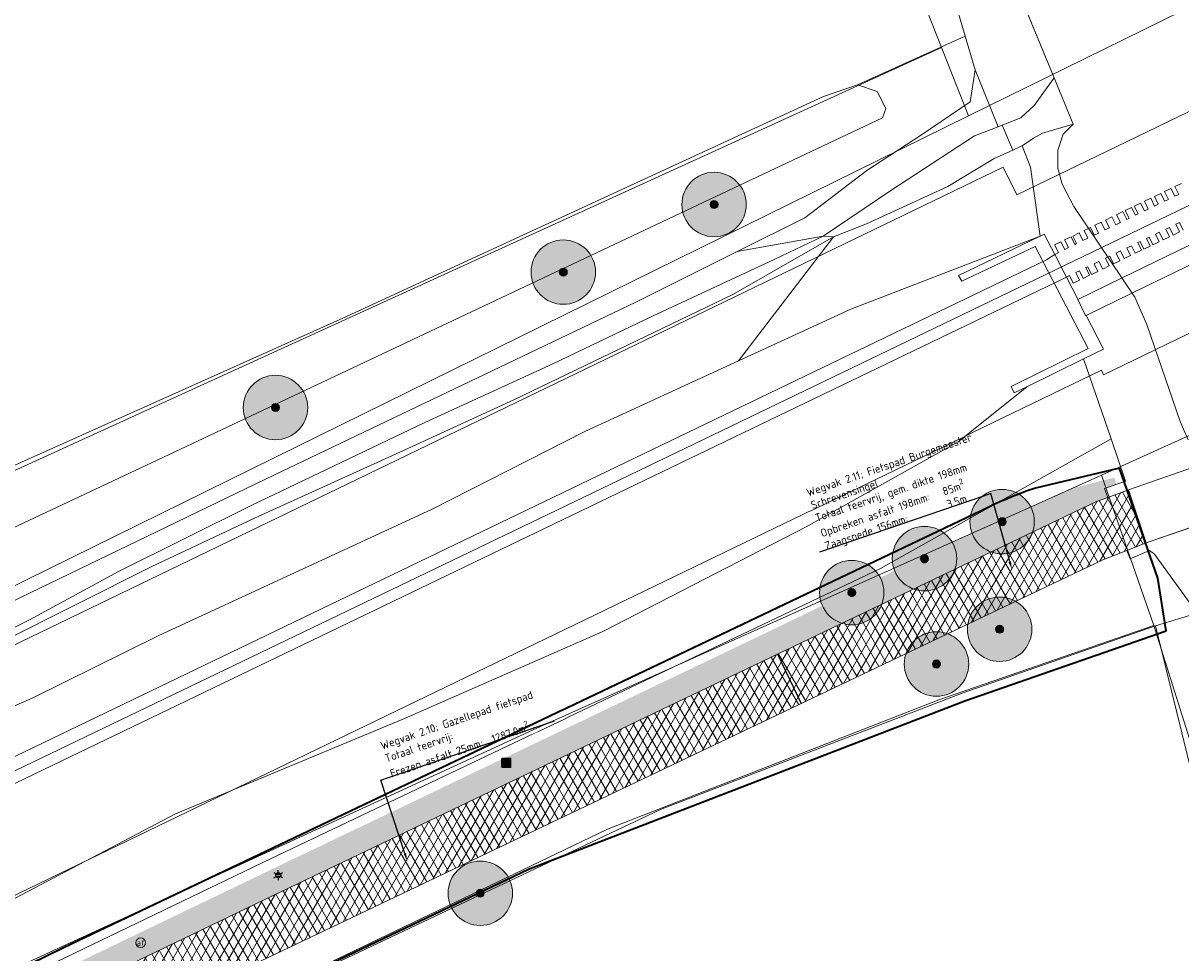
# Model space of a CAD drawing. Header units: millimetres. Extents: x 162876 to 168130, y 402614 to 405602.
# Tile 88 of 256: x 165117 to 165189, y 403725 to 403783. Entities that reach past the tile are written whole.
import ezdxf
from ezdxf import colors
from ezdxf.entities.mleader import LeaderData, LeaderLine
from ezdxf.enums import TextEntityAlignment as Align
from ezdxf.math import Vec2, Vec3

# ---------------------------------------------------------------- set-up
doc = ezdxf.new("R2010")
doc.units = ezdxf.units.MM
for name, color, linetype, lineweight in [('X-CA190022.004-UO-BGT_Ondergrond$0$GE_006_Watergrens_Grens_GEM', 253, 'Continuous', 9), ('X-CA190022.004-UO-BGT_Ondergrond$0$GE_219_KWDStuw30cm_Lijn_GEM', 253, 'Continuous', 9), ('X-CA190022.004-UO-BGT_Ondergrond$0$GE_251_SPRTrein_as_Lijn_GEM', 253, 'Continuous', 9), ('X-CA190022.004-UO-BGT_Ondergrond$0$GE_303_WGDSpoorbaan_Vlak_GEM', 253, 'Continuous', 9), ('X-CA190022.004-UO-BGT_Ondergrond$0$GE_316_WGDFietspad_Vlak_GEM', 253, 'Continuous', 9), ('X-CA190022.004-UO-BGT_Ondergrond$0$GE_317_WGDVoetpad_Vlak_GEM', 253, 'Continuous', 9), ('X-CA190022.004-UO-BGT_Ondergrond$0$GE_367_OWGBerm_groenvoorziening_grasenk_GEM', 253, 'Continuous', 9), ('X-CA190022.004-UO-BGT_Ondergrond$0$GE_471_BTDBouwland_Vlak_GEM', 253, 'Continuous', 9), ('X-CA190022.004-UO-BGT_Ondergrond$0$GE_479_BTDGroenvoorziening_grasenkruida_GEM', 253, 'Continuous', 9), ('X-CA190022.004-UO-BGT_Ondergrond$0$GE_504_WTDWaterloop_sloot_Vlak_GEM', 253, 'Continuous', 9), ('X-CA190022.004-UO-BGT_Ondergrond$0$GE_523_WTDGreppel_drogesloot_Vlak_GEM', 253, 'Continuous', 9), ('X-CA190022.004-UO-BGT_Ondergrond$0$GE_541_OWTOever_slootkant_Vlak_GEM', 253, 'Continuous', 9), ('X-CA190022.004-UO-BGT_Ondergrond$0$GE_701_OBDOverbrugging_dek_Vlak_GEM', 253, 'Continuous', 9), ('X-CA190022.004-UO-BGT_Ondergrond$0$GE_702_OBDOverbrugging_landhoofd_Vlak_GEM', 253, 'Continuous', 9), ('X-CA190022.004-UO-BGT_Ondergrond$0$GE_835_KSTRioolkast_Punt_GEM', 253, 'Continuous', 9), ('X-CA190022.004-UO-BGT_Ondergrond$0$GE_861_PALLichtmast_Punt_GEM', 202, 'Continuous', 25), ('X-CA190022.004-UO-DWM_Beplanting_v0.1$0$B-WE-GR-BOOM-S AFKOMSTIG UIT BGT', 252, 'Continuous', 0), ('X-CA190022.004-UO-GZM_Werkgrens$0$N-WE-KG-GRENS_SYSTEEMGRENS-G', 7, 'X-CA190022.004-UO-GZM_Werkgrens$0$KG-OG', 35), ('X-CA190022.004-UO-KAD_Percelen$0$B-WE-KG-GRENS_PERCEEL-GV', 150, 'Continuous', 9), ('X-CA190022.004-UO-OPB_Opbreek_v0.1$0$B-WE-VW-AFSLUITPAAL-S', 7, 'Continuous', 25), ('X-CA190022.004-UO-OPB_Opbreek_v0.1$0$V-WE-VH-VERHARDING_ASFALT-A-200', 252, 'Continuous', 18), ('X-CA190022.004-UO-OPB_Opbreek_v0.1$0$V-WE-VH-VERHARDING_ASFALT_ZAAGSNEDE-G', 1, 'X-CA190022.004-UO-OPB_Opbreek_v0.1$0$VH-ZAAGSNEDE', 25), ('X-CA190022.004-UO-OPB_Opbreek_v0.1$0$X-XX-AL-T25- LEADER ASFALT', 7, 'Continuous', 25)]:
    doc.layers.add(name, color=color, linetype=linetype, lineweight=lineweight)
doc.layers.add('X-CA190022.004-UO-DWM_Beplanting_v0.1$0$B-WE-GR-BOOM-S AFKOMSTIG UIT BOMENBESTAND GEMEENTE', color=252, linetype='Continuous')
doc.layers.add('X-CA190022.004-UO-OPB_Opbreek_v0.1$0$V-WE-GR-GRAS-V', color=7, linetype='Continuous', lineweight=18, true_color=0x67a552, transparency=0.5)
doc.layers.add('X-CA190022.004-UO-OPB_Opbreek_v0.1$0$V-WE-VH-VERHARDING_ASFALT-A-200 DEKLAAG FREZEN', color=32, linetype='Continuous', lineweight=18, transparency=0.5)
doc.styles.add('X-CA190022.004-UO-BGT_Ondergrond$0$NLCS-ISO', font='NLCS-ISO.ttf')
doc.styles.add('X-CA190022.004-UO-OPB_Opbreek_v0.1$0$NLCS-ISO', font='NLCS-ISO.ttf')
doc.styles.add('X-CA190022.004-UO-OPB_Opbreek_v0.1$0$NLCS-ISO-M200-T25', font='NLCS-ISO.ttf', dxfattribs={"height": 0.5})
doc.linetypes.add('X-CA190022.004-UO-GZM_Werkgrens$0$KG-OG', pattern='A,5.5,-1.5,[2,NLCS.SHX,S=0.5,R=0,X=0,Y=0],-1.5', length=8.5)
doc.linetypes.add('X-CA190022.004-UO-OPB_Opbreek_v0.1$0$VH-ZAAGSNEDE', pattern='A,1e-05,-2.54,[181,NLCS.SHX,S=2.54,R=0,X=-2.54,Y=0],-5.08,[181,NLCS.SHX,S=2.54,R=180,X=2.54,Y=0],-2.54', length=10.16001)
pattern_1 = [(60, (0, 0), (-0.4330127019, 0.25), []), (120, (0, 0), (-0.4330127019, -0.25), [])]

# ---------------------------------------------------------------- blocks, each defined once
blk = doc.blocks.new('X-CA190022.004-UO-OPB_Opbreek_v0.1$0$SVW-AFSLUITPAAL-SO')
at = {"lineweight": 18}
blk.add_circle((0, 0), 1.5, dxfattribs=at)
at = {"lineweight": 18, "style": 'X-CA190022.004-UO-OPB_Opbreek_v0.1$0$NLCS-ISO'}
blk.add_text('af', height=1.8, dxfattribs=at).set_placement((0, 0), align=Align.MIDDLE_CENTER)
blk = doc.blocks.new('X-CA190022.004-UO-BGT_Ondergrond$0$N-SIE-WEG_LICHTMAST-SO')
h = blk.add_hatch(color=256)
h.paths.add_polyline_path([(1.16, 0.5, 0.658505), (-1.16, 0.5)])
h.paths.add_polyline_path([(-1.16, -0.5, 0.658505), (1.16, -0.5)])
at = {"flags": 128}
for points in [[(-2.19, 1.27), (-1.1, 0.63)], [(-1.16, 0.5), (1.16, 0.5)], [(0, 1.27), (0, 2.53)], [(1.1, 0.63), (2.19, 1.27)], [(-2.19, -1.27), (-1.1, -0.63)], [(-1.16, -0.5), (1.16, -0.5)], [(0, -1.27), (0, -2.53)], [(2.19, -1.27), (1.1, -0.63)]]:
    blk.add_lwpolyline(points, dxfattribs=at)
at = {"ltscale": 0.5}
blk.add_circle((0, 0), 1.27, dxfattribs=at)
at = {"style": 'X-CA190022.004-UO-BGT_Ondergrond$0$NLCS-ISO'}
blk.add_attdef('TYPE', text='', height=1.8, dxfattribs=at).set_placement((0, 2.53), align=Align.BOTTOM_CENTER)
blk = doc.blocks.new('X-CA190022.004-UO-BGT_Ondergrond$0$IMGEOLichtmastpaal')
at = {"xscale": 5, "yscale": 5, "zscale": 5}
blk.add_blockref('X-CA190022.004-UO-BGT_Ondergrond$0$N-SIE-WEG_LICHTMAST-SO', (0, 6.4), dxfattribs=at)
blk = doc.blocks.new('*U19')
at = {"layer": 'X-CA190022.004-UO-BGT_Ondergrond$0$GE_835_KSTRioolkast_Punt_GEM'}
h = blk.add_hatch(color=40, dxfattribs=at)
edge = h.paths.add_edge_path()
edge.add_spline(control_points=[(-15.8, -13), (-15.8, -15.8), (-13, -15.8)], knot_values=[0, 0, 0, 1, 1, 1], degree=2, periodic=0)
edge.add_line((-13, -15.8), (13, -15.8))
edge.add_spline(control_points=[(13, -15.8), (15.8, -15.8), (15.8, -13)], knot_values=[0, 0, 0, 1, 1, 1], degree=2, periodic=0)
edge.add_line((15.8, -13), (15.8, 13))
edge.add_spline(control_points=[(15.8, 13), (15.8, 15.8), (13.2, 15.8)], knot_values=[0, 0, 0, 1, 1, 1], degree=2, periodic=0)
edge.add_line((13.2, 15.8), (-13, 15.8))
edge.add_spline(control_points=[(-13, 15.8), (-15.8, 15.8), (-15.8, 13)], knot_values=[0, 0, 0, 1, 1, 1], degree=2, periodic=0)
edge.add_line((-15.8, 13), (-15.8, -13))
blk = doc.blocks.new('X-CA190022.004-UO-BGT_Ondergrond$0$IMGEORioolkast')
at = {"layer": 'X-CA190022.004-UO-BGT_Ondergrond$0$GE_835_KSTRioolkast_Punt_GEM'}
h = blk.add_hatch(color=256, dxfattribs=at)
edge = h.paths.add_edge_path()
edge.add_spline(control_points=[(8.9, -11.9), (9.1, -11.9), (9.1, -11.7)], knot_values=[0, 0, 0, 1, 1, 1], degree=2, periodic=0)
edge.add_line((9.1, -11.7), (9.1, 3.6))
edge.add_line((9.1, 3.6), (-9.1, 3.6))
edge.add_line((-9.1, 3.6), (-9.1, -11.7))
edge.add_spline(control_points=[(-9.1, -11.7), (-9, -11.9), (-8.9, -11.9)], knot_values=[0, 0, 0, 1, 1, 1], degree=2, periodic=0)
edge.add_line((-8.9, -11.9), (8.9, -11.9))
edge = h.paths.add_edge_path()
edge.add_line((8.9, 9.2), (-8.9, 9.2))
edge.add_spline(control_points=[(-8.9, 9.2), (-9.1, 9.1), (-9.1, 9)], knot_values=[0, 0, 0, 1, 1, 1], degree=2, periodic=0)
edge.add_line((-9.1, 9), (-9.1, 6.6))
edge.add_spline(control_points=[(-9.1, 6.6), (-9, 6.4), (-8.9, 6.4)], knot_values=[0, 0, 0, 1, 1, 1], degree=2, periodic=0)
edge.add_line((-8.9, 6.4), (8.9, 6.4))
edge.add_spline(control_points=[(8.9, 6.4), (9.1, 6.4), (9.1, 6.6)], knot_values=[0, 0, 0, 1, 1, 1], degree=2, periodic=0)
edge.add_line((9.1, 6.6), (9.1, 9))
edge.add_spline(control_points=[(9.1, 9), (9.1, 9.2), (8.9, 9.2)], knot_values=[0, 0, 0, 1, 1, 1], degree=2, periodic=0)
h = blk.add_hatch(color=256, dxfattribs=at)
edge = h.paths.add_edge_path(flags=0)
edge.add_spline(control_points=[(-7.3, -1.4), (-7.3, -2.4), (-6.1, -2.6)], knot_values=[0, 0, 0, 1, 1, 1], degree=2, periodic=0)
edge.add_spline(control_points=[(-6.1, -2.6), (-4.8, -2.4), (-4.8, -1.5), (-4.8, -0.1), (-6.1, -0.1)], knot_values=[0, 0, 0, 0.5, 0.5, 1, 1, 1], degree=2, periodic=0)
edge.add_spline(control_points=[(-6.1, -0.1), (-7.1, -0.1), (-7.3, -1.3)], knot_values=[0, 0, 0, 1, 1, 1], degree=2, periodic=0)
edge.add_line((-7.3, -1.3), (-7.3, -1.4))
blk.add_blockref('*U19', (0, 0), dxfattribs=at)
blk = doc.blocks.new('X-CA190022.004-UO-DWM_Beplanting_v0.1$0$SGR-BOOM_01-SO')
at = {"linetype": 'ByBlock', "lineweight": 18}
h = blk.add_hatch(color=0, dxfattribs=at)
h.dxf.hatch_style = 1
edge = h.paths.add_edge_path()
edge.add_arc((0, 0), 0.25, 0, 360)
at = {"color": 0, "linetype": 'ByBlock', "lineweight": 18}
for radius in [2, 0.25]:
    blk.add_circle((0, 0), radius, dxfattribs=at)
blk = doc.blocks.new('X-CA190022.004-UO-DWM_Beplanting_v0.1$0$IMGEOBoom')
at = {"transparency": 33554457}
h = blk.add_hatch(color=256, dxfattribs=at)
h.dxf.hatch_style = 1
edge = h.paths.add_edge_path()
edge.add_arc((0, 0), 100, 0, 360)
edge = h.paths.add_edge_path(flags=17)
edge.add_arc((0, 0), 12.5, 0, 360)
h = blk.add_hatch()
h.set_pattern_fill('ANGLE', color=256)
h.set_pattern_definition([(0, (0, 0), (0, 6.985), [5.08, -1.905]), (90, (0, 0), (-6.985, 4e-16), [5.08, -1.905])])
edge = h.paths.add_edge_path(flags=17)
edge.add_arc((0, 0), 12.5, 0, 360)
at = {"xscale": 50, "yscale": 50, "zscale": 50}
blk.add_blockref('X-CA190022.004-UO-DWM_Beplanting_v0.1$0$SGR-BOOM_01-SO', (0, 0), dxfattribs=at)

msp = doc.modelspace()

# ---------------------------------------------------------------- hatches: boundary and pattern name
at = {"layer": 'X-CA190022.004-UO-OPB_Opbreek_v0.1$0$V-WE-GR-GRAS-V'}
h = msp.add_hatch(color=256, dxfattribs=at)
h.dxf.hatch_style = 1
edge = h.paths.add_edge_path()
edge.add_line((165185.08, 403753.919), (165184.936, 403754.335))
edge.add_line((165184.936, 403754.335), (165182.424, 403753.712))
edge.add_arc((165184.833, 403744.006), 10, 103.93848, 104.38996)
edge.add_line((165182.348, 403753.692), (165176.163, 403750.92))
edge.add_line((165176.163, 403750.92), (165163.371, 403744.727))
edge.add_line((165163.371, 403744.727), (165132.062, 403729.752))
edge.add_line((165132.062, 403729.752), (165051.811, 403691.133))
edge.add_line((165051.811, 403691.133), (164928.068, 403631.584))
edge.add_line((164928.068, 403631.584), (164889.078, 403612.821))
edge.add_line((164889.078, 403612.821), (164824.476, 403581.537))
edge.add_line((164824.476, 403581.537), (164821.693, 403580.189))
edge.add_arc((164833.4, 403554.503), 28.228, 114.50066, 114.90237)
edge.add_line((164821.514, 403580.107), (164818.198, 403577.726))
edge.add_line((164818.198, 403577.726), (164815.446, 403575.376))
edge.add_line((164815.446, 403575.376), (164813.18, 403574.202))
edge.add_arc((164833.575, 403554.298), 28.498, 135.69887, 141.39089)
edge.add_line((164811.306, 403572.081), (164810.674, 403569.076))
edge.add_arc((164785.202, 403574.436), 26.03, 331.06087, 348.11607, ccw=False)
edge.add_line((164807.982, 403561.841), (164805.463, 403559.882))
edge.add_line((164805.463, 403559.882), (164804.046, 403558.879))
edge.add_line((164804.046, 403558.879), (164804.732, 403557.966))
edge.add_line((164804.732, 403557.966), (164806.021, 403557.782))
edge.add_line((164806.021, 403557.782), (164809.528, 403560.51))
edge.add_arc((164776.978, 403579.017), 37.443, 330.37778, 331.26286)
edge.add_arc((164785.192, 403574.439), 28.04, 331.39686, 348.11454)
edge.add_line((164812.631, 403568.664), (164812.655, 403568.782))
edge.add_line((164812.655, 403568.782), (164812.679, 403568.899))
edge.add_arc((164828.758, 403563.402), 16.992, 138.51065, 161.12502, ccw=False)
edge.add_line((164816.029, 403574.659), (164818.92, 403577.18))
edge.add_line((164818.92, 403577.18), (164889.73, 403611.47))
edge.add_line((164889.73, 403611.47), (164928.718, 403630.232))
edge.add_line((164928.718, 403630.232), (165052.461, 403689.781))
edge.add_line((165052.461, 403689.781), (165132.711, 403728.4))
edge.add_line((165132.711, 403728.4), (165183.831, 403752.85))
edge.add_line((165183.831, 403752.85), (165184.537, 403753.109))
edge.add_line((165184.537, 403753.109), (165184.335, 403753.662))
edge.add_line((165184.335, 403753.662), (165185.08, 403753.919))
at = {"layer": 'X-CA190022.004-UO-OPB_Opbreek_v0.1$0$V-WE-VH-VERHARDING_ASFALT-A-200'}
h = msp.add_hatch(dxfattribs=at)
h.set_pattern_fill('AVH-ASFALT', color=256, scale=0.5, pattern_type=2)
h.set_pattern_definition(pattern_1)
h.paths.add_polyline_path([(165184.231, 403749.24), (165185.719, 403749.815), (165186.921, 403750.28), (165185.821, 403753.58), (165184.537, 403753.109), (165183.831, 403752.85), (165164.017, 403743.373), (165165.498, 403740.315)])
at = {"layer": 'X-CA190022.004-UO-OPB_Opbreek_v0.1$0$V-WE-VH-VERHARDING_ASFALT-A-200 DEKLAAG FREZEN'}
h = msp.add_hatch(dxfattribs=at)
h.set_pattern_fill('AVH-ASFALT', color=256, scale=0.5, pattern_type=2)
h.set_pattern_definition(pattern_1)
h.paths.add_polyline_path([(165165.498, 403740.315), (165164.017, 403743.373), (165132.711, 403728.4), (165052.461, 403689.781), (165053.915, 403686.762), (165122.291, 403719.73)])

# ---------------------------------------------------------------- linework, layer by layer
at = {"layer": 'X-CA190022.004-UO-BGT_Ondergrond$0$GE_006_Watergrens_Grens_GEM'}
for p, q in [((165174.934, 403794.346), (165181.19, 403779.143)), ((165181.19, 403779.143), (165182.373, 403776.269)), ((165182.373, 403776.269), (165181.749, 403775.66)), ((165181.749, 403775.66), (165181.432, 403774.654)), ((165181.432, 403774.654), (165181.42, 403773.55)), ((165181.42, 403773.55), (165181.703, 403772.556)), ((165181.703, 403772.556), (165182.411, 403771.154)), ((165182.411, 403771.154), (165186.203, 403765.532)), ((165186.203, 403765.532), (165186.95, 403763.832)), ((165186.95, 403763.832), (165189.015, 403757.824)), ((165189.015, 403757.824), (165189.521, 403756.686))]:
    msp.add_line(p, q, dxfattribs=at)
at = {"layer": 'X-CA190022.004-UO-BGT_Ondergrond$0$GE_219_KWDStuw30cm_Lijn_GEM'}
msp.add_line((165177.982, 403776.22), (165178.636, 403774.67), dxfattribs=at)
at = {"layer": 'X-CA190022.004-UO-BGT_Ondergrond$0$GE_251_SPRTrein_as_Lijn_GEM'}
for p, q in [((165181.248, 403767.216), (165199.759, 403776.134)), ((165180.722, 403767.858), (165181.232, 403768.193)), ((165181.36, 403766.492), (165181.963, 403766.776))]:
    msp.add_line(p, q, dxfattribs=at)
at = {"layer": 'X-CA190022.004-UO-BGT_Ondergrond$0$GE_303_WGDSpoorbaan_Vlak_GEM', "flags": 128}
msp.add_lwpolyline([(165189.212, 403769.697), (165188.983, 403770.171), (165188.748, 403770.058), (165188.977, 403769.584), (165188.582, 403769.393), (165188.354, 403769.867), (165188.123, 403769.756), (165188.352, 403769.282), (165187.957, 403769.092), (165187.729, 403769.566), (165187.496, 403769.453), (165187.725, 403768.98), (165187.33, 403768.789), (165187.102, 403769.263), (165186.938, 403769.184), (165187.166, 403768.71), (165186.771, 403768.519), (165186.543, 403768.993), (165186.397, 403768.923), (165186.626, 403768.449), (165186.231, 403768.258), (165186.002, 403768.732), (165185.716, 403768.594), (165185.944, 403768.12), (165185.55, 403767.93), (165185.321, 403768.404), (165185.046, 403768.271), (165185.274, 403767.797), (165184.88, 403767.606), (165184.651, 403768.08), (165184.515, 403768.014), (165184.378, 403767.948), (165184.607, 403767.475), (165184.212, 403767.284), (165183.983, 403767.758), (165183.682, 403767.612), (165183.916, 403767.127), (165183.522, 403766.936), (165183.287, 403767.422), (165183.172, 403767.367), (165183.401, 403766.893), (165183.006, 403766.702), (165182.778, 403767.176), (165182.547, 403767.065), (165182.778, 403766.586), (165182.383, 403766.395), (165182.152, 403766.874), (165181.963, 403766.776), (165181.232, 403768.193), (165181.459, 403768.31), (165181.228, 403768.789), (165181.622, 403768.98), (165181.854, 403768.501), (165182.085, 403768.612), (165181.851, 403769.096), (165182.246, 403769.287), (165182.479, 403768.803), (165182.594, 403768.858), (165182.366, 403769.33), (165182.761, 403769.521), (165182.989, 403769.049), (165183.29, 403769.194), (165183.057, 403769.678), (165183.322, 403769.806), (165183.451, 403769.869), (165183.685, 403769.384), (165183.958, 403769.516), (165183.724, 403770), (165184.119, 403770.191), (165184.353, 403769.707), (165184.628, 403769.84), (165184.394, 403770.324), (165184.789, 403770.514), (165185.023, 403770.03), (165185.309, 403770.168), (165185.076, 403770.652), (165185.47, 403770.843), (165185.704, 403770.359), (165185.85, 403770.429), (165185.616, 403770.913), (165186.011, 403771.104), (165186.244, 403770.62), (165186.408, 403770.699), (165186.175, 403771.183), (165186.57, 403771.373), (165186.803, 403770.889), (165187.036, 403771.002), (165186.802, 403771.486), (165187.197, 403771.676), (165187.43, 403771.192), (165187.66, 403771.303), (165187.427, 403771.787), (165187.822, 403771.978), (165188.055, 403771.494), (165188.29, 403771.607), (165188.057, 403772.091), (165188.451, 403772.282), (165188.685, 403771.798), (165188.935, 403771.918), (165188.701, 403772.402), (165189.096, 403772.593)], dxfattribs=at)
at = {"layer": 'X-CA190022.004-UO-BGT_Ondergrond$0$GE_316_WGDFietspad_Vlak_GEM', "flags": 128}
msp.add_lwpolyline([(165202.63, 403755.706), (165194.848, 403753.018), (165192.101, 403752.069), (165186.921, 403750.28), (165185.821, 403753.58), (165190.8, 403755.308), (165193.719, 403756.321), (165201.987, 403759.192), (165206.213, 403760.659), (165207.345, 403757.335), (165202.63, 403755.706)], dxfattribs=at)
at = {"layer": 'X-CA190022.004-UO-BGT_Ondergrond$0$GE_317_WGDVoetpad_Vlak_GEM', "flags": 128}
msp.add_lwpolyline([(165200.675, 403772.895), (165198.522, 403771.85), (165192.58, 403768.967), (165191.358, 403768.373), (165186.013, 403765.779), (165183.186, 403764.408), (165183.148, 403764.389), (165182.659, 403765.395), (165185.38, 403766.715), (165190.88, 403769.384), (165192.1, 403769.977), (165198.125, 403772.9), (165200.192, 403773.903), (165200.675, 403772.895)], dxfattribs=at)
at = {"layer": 'X-CA190022.004-UO-BGT_Ondergrond$0$GE_471_BTDBouwland_Vlak_GEM', "flags": 128}
msp.add_lwpolyline([(165117.748, 403890.176), (165129.532, 403879.539), (165134.72, 403873.261), (165141.676, 403864.002), (165144.345, 403859.606), (165149.131, 403850.486), (165152.874, 403840.752), (165155.841, 403833.526), (165160.46, 403821.776), (165163.03, 403814.958), (165170.725, 403795.664), (165174.284, 403786.484), (165175.68, 403781.743), (165168.999, 403778.723)], dxfattribs=at)
at = {"layer": 'X-CA190022.004-UO-BGT_Ondergrond$0$GE_504_WTDWaterloop_sloot_Vlak_GEM', "flags": 128}
for points in [[(165181.19, 403779.143), (165182.373, 403776.269), (165180.48, 403775.723), (165179.918, 403775.412), (165179.205, 403774.938), (165179.149, 403774.901), (165178.636, 403774.67), (165177.982, 403776.22), (165179.139, 403776.673), (165179.964, 403777.431), (165181.19, 403779.143)], [(165167.503, 403769.271), (165166.86, 403769.322), (165171.051, 403772.154), (165176.254, 403775.543), (165177.721, 403776.118), (165177.982, 403776.22), (165178.636, 403774.67), (165177.484, 403774.15), (165174.593, 403772.404), (165169.54, 403770.079), (165167.503, 403769.271)]]:
    msp.add_lwpolyline(points, dxfattribs=at)
at = {"layer": 'X-CA190022.004-UO-BGT_Ondergrond$0$GE_541_OWTOever_slootkant_Vlak_GEM', "flags": 128}
for points in [[(165174.934, 403794.346), (165181.19, 403779.143), (165179.964, 403777.431), (165179.139, 403776.673), (165177.982, 403776.22), (165177.721, 403776.118), (165176.295, 403779.653), (165175.68, 403781.743), (165174.284, 403786.484)], [(165176.295, 403779.653), (165177.721, 403776.118), (165176.254, 403775.543), (165171.051, 403772.154), (165166.86, 403769.322), (165161.529, 403768.369), (165165.718, 403770.464), (165169.56, 403773.405), (165172.96, 403775.602), (165175.977, 403777.65), (165176.295, 403779.653)], [(165193.408, 403721.084), (165187.491, 403745.125), (165190.069, 403745.923), (165187.419, 403749.59), (165187.126, 403749.813), (165185.922, 403749.29), (165185.719, 403749.815), (165186.921, 403750.28), (165185.821, 403753.58), (165184.537, 403753.109), (165184.335, 403753.662), (165185.637, 403754.111), (165184.73, 403756.741), (165183.018, 403761.706), (165184.265, 403762.318), (165183.186, 403764.408), (165183.148, 403764.389), (165182.659, 403765.395), (165182.673, 403765.402), (165181.963, 403766.776), (165181.232, 403768.193), (165180.589, 403769.438), (165180.341, 403769.32), (165179.741, 403773.6), (165179.205, 403774.938), (165179.918, 403775.412), (165180.48, 403775.723), (165182.373, 403776.269)], [(165182.373, 403776.269), (165181.749, 403775.66), (165181.432, 403774.654), (165181.42, 403773.55), (165181.703, 403772.556), (165182.411, 403771.154), (165186.203, 403765.532), (165186.95, 403763.832), (165189.015, 403757.824), (165189.521, 403756.686)], [(165178.636, 403774.67), (165179.149, 403774.901), (165179.205, 403774.938), (165179.741, 403773.6), (165180.341, 403769.32), (165168.572, 403764.795), (165161.607, 403761.585), (165167.503, 403769.271), (165169.54, 403770.079), (165174.593, 403772.404), (165177.484, 403774.15), (165178.636, 403774.67)]]:
    msp.add_lwpolyline(points, dxfattribs=at)
at = {"layer": 'X-CA190022.004-UO-BGT_Ondergrond$0$GE_701_OBDOverbrugging_dek_Vlak_GEM', "flags": 128}
for points in [[(165200.675, 403772.895), (165198.522, 403771.85), (165192.58, 403768.967), (165191.358, 403768.373), (165186.013, 403765.779), (165183.186, 403764.408), (165183.148, 403764.389), (165182.659, 403765.395), (165185.38, 403766.715), (165190.88, 403769.384), (165192.1, 403769.977), (165198.125, 403772.9), (165200.192, 403773.903), (165200.675, 403772.895)], [(165189.212, 403769.697), (165188.983, 403770.171), (165188.748, 403770.058), (165188.977, 403769.584), (165188.582, 403769.393), (165188.354, 403769.867), (165188.123, 403769.756), (165188.352, 403769.282), (165187.957, 403769.092), (165187.729, 403769.566), (165187.496, 403769.453), (165187.725, 403768.98), (165187.33, 403768.789), (165187.102, 403769.263), (165186.938, 403769.184), (165187.166, 403768.71), (165186.771, 403768.519), (165186.543, 403768.993), (165186.397, 403768.923), (165186.626, 403768.449), (165186.231, 403768.258), (165186.002, 403768.732), (165185.716, 403768.594), (165185.944, 403768.12), (165185.55, 403767.93), (165185.321, 403768.404), (165185.046, 403768.271), (165185.274, 403767.797), (165184.88, 403767.606), (165184.651, 403768.08), (165184.515, 403768.014), (165184.378, 403767.948), (165184.607, 403767.475), (165184.212, 403767.284), (165183.983, 403767.758), (165183.682, 403767.612), (165183.916, 403767.127), (165183.522, 403766.936), (165183.287, 403767.422), (165183.172, 403767.367), (165183.401, 403766.893), (165183.006, 403766.702), (165182.778, 403767.176), (165182.547, 403767.065), (165182.778, 403766.586), (165182.383, 403766.395), (165182.152, 403766.874), (165181.963, 403766.776), (165181.232, 403768.193), (165181.459, 403768.31), (165181.228, 403768.789), (165181.622, 403768.98), (165181.854, 403768.501), (165182.085, 403768.612), (165181.851, 403769.096), (165182.246, 403769.287), (165182.479, 403768.803), (165182.594, 403768.858), (165182.366, 403769.33), (165182.761, 403769.521), (165182.989, 403769.049), (165183.29, 403769.194), (165183.057, 403769.678), (165183.322, 403769.806), (165183.451, 403769.869), (165183.685, 403769.384), (165183.958, 403769.516), (165183.724, 403770), (165184.119, 403770.191), (165184.353, 403769.707), (165184.628, 403769.84), (165184.394, 403770.324), (165184.789, 403770.514), (165185.023, 403770.03), (165185.309, 403770.168), (165185.076, 403770.652), (165185.47, 403770.843), (165185.704, 403770.359), (165185.85, 403770.429), (165185.616, 403770.913), (165186.011, 403771.104), (165186.244, 403770.62), (165186.408, 403770.699), (165186.175, 403771.183), (165186.57, 403771.373), (165186.803, 403770.889), (165187.036, 403771.002), (165186.802, 403771.486), (165187.197, 403771.676), (165187.43, 403771.192), (165187.66, 403771.303), (165187.427, 403771.787), (165187.822, 403771.978), (165188.055, 403771.494), (165188.29, 403771.607), (165188.057, 403772.091), (165188.451, 403772.282), (165188.685, 403771.798), (165188.935, 403771.918), (165188.701, 403772.402), (165189.096, 403772.593)], [(165207.345, 403757.335), (165202.63, 403755.706), (165192.101, 403752.069), (165191.826, 403751.974), (165186.921, 403750.28), (165185.821, 403753.58), (165190.8, 403755.308), (165201.987, 403759.192), (165206.213, 403760.659), (165207.345, 403757.335)]]:
    msp.add_lwpolyline(points, dxfattribs=at)
at = {"layer": 'X-CA190022.004-UO-BGT_Ondergrond$0$GE_702_OBDOverbrugging_landhoofd_Vlak_GEM', "flags": 128}
msp.add_lwpolyline([(165183.018, 403761.706), (165179.499, 403759.977), (165178.711, 403759.59), (165178.531, 403759.99), (165183.301, 403762.34), (165180.027, 403768.68), (165175.461, 403766.52), (165175.251, 403766.89), (165180.341, 403769.32), (165180.589, 403769.438), (165181.232, 403768.193), (165181.963, 403766.776), (165182.673, 403765.402), (165182.659, 403765.395), (165183.148, 403764.389), (165183.186, 403764.408), (165184.265, 403762.318), (165183.018, 403761.706)], dxfattribs=at)
at = {"layer": 'X-CA190022.004-UO-KAD_Percelen$0$B-WE-KG-GRENS_PERCEEL-GV', "flags": 128}
for points in [[(164863.94, 404003.788), (164896.593, 403988.653), (164915.238, 403980.011), (165038.988, 403926.972), (165097.714, 403901.801), (165112.96, 403892.75), (165115.178, 403891.433), (165124.362, 403881.795), (165133.014, 403872.153), (165142.318, 403859.073), (165147.929, 403847.659), (165174.211, 403781.023), (165175.883, 403776.785), (165197.616, 403787.482)], [(165206.02, 403764.38), (165184.131, 403754.492), (165187.387, 403745.159), (165190.31, 403735.894)]]:
    msp.add_lwpolyline(points, dxfattribs=at)
at = {"layer": 'X-CA190022.004-UO-OPB_Opbreek_v0.1$0$V-WE-VH-VERHARDING_ASFALT_ZAAGSNEDE-G', "ltscale": 0.02, "flags": 128}
msp.add_lwpolyline([(165164.017, 403743.373), (165165.498, 403740.315)], dxfattribs=at)

# ---------------------------------------------------------------- block references
at = {"layer": 'X-CA190022.004-UO-BGT_Ondergrond$0$GE_861_PALLichtmast_Punt_GEM', "xscale": 0.025, "yscale": 0.025, "zscale": 0.025}
msp.add_blockref('X-CA190022.004-UO-BGT_Ondergrond$0$IMGEOLichtmastpaal', (165133.029, 403729.5), dxfattribs=at)
at = {"layer": 'X-CA190022.004-UO-DWM_Beplanting_v0.1$0$B-WE-GR-BOOM-S AFKOMSTIG UIT BGT', "xscale": 0.02, "yscale": 0.02, "zscale": 0.02}
for p in [(165160.085, 403771.286), (165150.725, 403767.091), (165132.856, 403758.685), (165177.814, 403744.924), (165173.893, 403742.765)]:
    msp.add_blockref('X-CA190022.004-UO-DWM_Beplanting_v0.1$0$IMGEOBoom', p, dxfattribs=at)
at = {"layer": 'X-CA190022.004-UO-DWM_Beplanting_v0.1$0$B-WE-GR-BOOM-S AFKOMSTIG UIT BOMENBESTAND GEMEENTE', "xscale": 0.02, "yscale": 0.02, "zscale": 0.02}
for p in [(165160.085, 403771.286), (165150.725, 403767.091), (165132.856, 403758.685), (165177.814, 403744.924), (165173.893, 403742.765)]:
    msp.add_blockref('X-CA190022.004-UO-DWM_Beplanting_v0.1$0$IMGEOBoom', p, dxfattribs=at)
at = {"layer": 'X-CA190022.004-UO-OPB_Opbreek_v0.1$0$B-WE-VW-AFSLUITPAAL-S', "xscale": 0.2, "yscale": 0.2, "zscale": 0.2}
msp.add_blockref('X-CA190022.004-UO-OPB_Opbreek_v0.1$0$SVW-AFSLUITPAAL-SO', (165124.49, 403725.464), dxfattribs=at)

# ---------------------------------------------------------------- next in the draw order: leaders
at = {"layer": 'X-CA190022.004-UO-OPB_Opbreek_v0.1$0$X-XX-AL-T25- LEADER ASFALT'}
ml = msp.add_multileader_mtext('Standard', dxfattribs=at)
ml.set_content('\\A1;Wegvak 2.11; Fietspad Burgemeester Schrevensingel\\PTotaal teervrij, gem. dikte 198mm\\POpbreken asfalt 198mm:  ^I85m{\\H0.7x;\\S2^ ;\\H1.42857x;\\PZaagsnede 156mm:^I^I3.5m }', color=256, style='X-CA190022.004-UO-OPB_Opbreek_v0.1$0$NLCS-ISO-M200-T25')
ml.set_leader_properties(color=256, linetype='ByLayer', lineweight=-1)
ml.build(insert=Vec2(0, 0))
ml.multileader.update_dxf_attribs({"text_left_attachment_type": 5, "text_right_attachment_type": 5, "dogleg_length": 0.5, "arrow_head_size": 0.5})
ctx = ml.context
ctx.base_point, ctx.char_height, ctx.arrow_head_size, ctx.landing_gap_size, ctx.plane_origin, ctx.plane_x_axis, ctx.plane_y_axis = Vec3(165166.881, 403749.801), 0.5, 0.5, 0.18, Vec3(165113.757, 403779.892), Vec3(0.946311, 0.323257), Vec3(-0.323257, 0.946311)
ctx.left_attachment, ctx.right_attachment = 5, 5
notes = []
notes.append((ctx, [(1, (1, 1, 0), (165177.277, 403753.352), (-0.946311, -0.323257), 0.5, [(0, [(165178.571, 403748.641)], 0, [])])]))
ctx.mtext.insert, ctx.mtext.text_direction, ctx.mtext.rotation, ctx.mtext.width, ctx.mtext.flow_direction = Vec3(165165.764, 403753.628), Vec3(0.946311, 0.323257), 0.329169, 10.4649, 5
ctx.mtext.has_bg_fill, ctx.mtext.bg_color, ctx.mtext.bg_scale_factor, ctx.mtext.bg_transparency, ctx.mtext.use_window_bg_color = 1, -1027028792, 1.5, 0, 1
ml = msp.add_multileader_mtext('Standard', dxfattribs=at)
ml.set_content('\\A1;Wegvak 2.10; Gazellepad fietspad\\PTotaal teervrij:\\PFrezen asfalt 25mm:  1287.0m{\\H0.7x;\\S2^ ;}', color=256, style='X-CA190022.004-UO-OPB_Opbreek_v0.1$0$NLCS-ISO-M200-T25')
ml.set_leader_properties(color=256, linetype='ByLayer', lineweight=-1)
ml.build(insert=Vec2(0, 0))
ml.multileader.update_dxf_attribs({"text_left_attachment_type": 5, "text_right_attachment_type": 5, "dogleg_length": 0.5, "arrow_head_size": 0.5})
ctx = ml.context
ctx.base_point, ctx.char_height, ctx.arrow_head_size, ctx.landing_gap_size, ctx.plane_origin, ctx.plane_x_axis, ctx.plane_y_axis = Vec3(165139.879, 403735.711), 0.5, 0.5, 0.18, Vec3(165090.5, 403763.491), Vec3(0.946311, 0.323257), Vec3(-0.323257, 0.946311)
ctx.left_attachment, ctx.right_attachment = 5, 5
notes.append((ctx, [(0, (1, 1, 0), (165139.406, 403735.55), (0.946311, 0.323257), 0.5, [(0, [(165141.041, 403730.529)], 0, [])])]))
ctx.mtext.insert, ctx.mtext.text_direction, ctx.mtext.rotation, ctx.mtext.width, ctx.mtext.flow_direction = Vec3(165139.317, 403737.914), Vec3(0.946311, 0.323257), 0.329169, 11.22034, 5
ctx.mtext.has_bg_fill, ctx.mtext.bg_color, ctx.mtext.bg_scale_factor, ctx.mtext.bg_transparency, ctx.mtext.use_window_bg_color = 1, -1027028792, 1.5, 0, 1
for ctx, leaders in notes:
    for number, flags, end, landing, length, lines in leaders:
        leader = LeaderData()
        leader.index, (leader.has_last_leader_line, leader.has_dogleg_vector, leader.attachment_direction) = number, flags
        leader.last_leader_point, leader.dogleg_vector, leader.dogleg_length = Vec3(end), Vec3(landing), length
        for number, points, colour, breaks in lines:
            line = LeaderLine()
            line.index, line.vertices, line.color, line.breaks = number, Vec3.list(points), colors.encode_raw_color(colour), breaks
            leader.lines.append(line)
        ctx.leaders.append(leader)

# ---------------------------------------------------------------- next in the draw order: linework, layer by layer
at = {"layer": 'X-CA190022.004-UO-BGT_Ondergrond$0$GE_251_SPRTrein_as_Lijn_GEM'}
for p, q in [((164922.317, 403643.446), (165180.722, 403767.858)), ((165151.959, 403753.103), (165181.248, 403767.216)), ((164922.966, 403642.107), (165181.36, 403766.492)), ((164983.061, 403671.879), (165151.959, 403753.103))]:
    msp.add_line(p, q, dxfattribs=at)
at = {"layer": 'X-CA190022.004-UO-BGT_Ondergrond$0$GE_316_WGDFietspad_Vlak_GEM', "flags": 128}
msp.add_lwpolyline([(165185.719, 403749.815), (165184.231, 403749.24), (165122.291, 403719.73), (165053.915, 403686.762), (165052.461, 403689.781), (165132.711, 403728.4), (165183.831, 403752.85), (165184.537, 403753.109), (165185.821, 403753.58), (165186.921, 403750.28), (165185.719, 403749.815)], dxfattribs=at)
at = {"layer": 'X-CA190022.004-UO-BGT_Ondergrond$0$GE_367_OWGBerm_groenvoorziening_grasenk_GEM', "flags": 128}
for points in [[(165084.332, 403736.072), (165126.56, 403755.915), (165170.534, 403776.659), (165170.745, 403777.241), (165170.216, 403778.299), (165168.999, 403778.723), (165175.68, 403781.743), (165176.295, 403779.653), (165175.977, 403777.65), (165172.96, 403775.602), (165169.56, 403773.405), (165165.718, 403770.464), (165161.529, 403768.369)], [(165161.529, 403768.369), (165155.232, 403765.22), (165132.241, 403754.234), (165073.645, 403725.95), (165047.443, 403713.633), (165020.847, 403701.185), (164994.729, 403688.867)], [(165023.639, 403678.975), (165070.999, 403701.067), (165132.581, 403730.701), (165170.417, 403748.692), (165184.73, 403756.741), (165185.637, 403754.111), (165184.335, 403753.662), (165184.537, 403753.109)], [(165184.537, 403753.109), (165183.831, 403752.85), (165132.711, 403728.4), (165052.461, 403689.781), (164928.718, 403630.232), (164889.73, 403611.47), (164818.92, 403577.18), (164816.029, 403574.659)], [(165122.937, 403717.713), (165094.402, 403704.045), (165032.278, 403674.165), (165005.531, 403661.522), (164948.23, 403634.27), (164926.832, 403623.885), (164907.381, 403614.3), (164900.508, 403610.843), (164898.003, 403609.583), (164897.083, 403611.142), (164930.224, 403627.122), (165053.915, 403686.762), (165122.291, 403719.73), (165184.231, 403749.24), (165185.719, 403749.815), (165185.922, 403749.29), (165187.126, 403749.813), (165187.419, 403749.59), (165190.069, 403745.923), (165187.491, 403745.125), (165175.482, 403740.948), (165156.764, 403733.73), (165124.503, 403718.459), (165122.937, 403717.713)]]:
    msp.add_lwpolyline(points, dxfattribs=at)
at = {"layer": 'X-CA190022.004-UO-BGT_Ondergrond$0$GE_471_BTDBouwland_Vlak_GEM', "flags": 128}
for points in [[(165168.999, 403778.723), (165166.882, 403777.982), (165137.037, 403764.223), (165099.096, 403747.237), (165058.403, 403728.134), (165033.691, 403716.228), (165030.093, 403714.746), (165021.525, 403711.259), (165019.228, 403710.52), (165013.71, 403707.729), (165003.71, 403702.979), (164994.181, 403699.177), (164982.338, 403693.9)], [(165137.32, 403689.851), (165124.503, 403718.459), (165156.764, 403733.73), (165175.482, 403740.948), (165187.491, 403745.125), (165193.408, 403721.084)]]:
    msp.add_lwpolyline(points, dxfattribs=at)
at = {"layer": 'X-CA190022.004-UO-BGT_Ondergrond$0$GE_479_BTDGroenvoorziening_grasenkruida_GEM', "flags": 128}
msp.add_lwpolyline([(165109.314, 403736.957), (165117.741, 403740.649), (165125.567, 403744.508), (165142.593, 403752.369), (165152.071, 403757.191), (165161.607, 403761.585), (165168.572, 403764.795), (165180.341, 403769.32), (165175.251, 403766.89), (165175.461, 403766.52), (165180.027, 403768.68), (165183.301, 403762.34), (165178.531, 403759.99), (165178.711, 403759.59), (165179.499, 403759.977), (165175.248, 403756.565), (165165.796, 403751.286), (165153.183, 403744.785), (165140.863, 403739.379), (165126.643, 403733.456), (165111.056, 403725.266)], dxfattribs=at)
at = {"layer": 'X-CA190022.004-UO-BGT_Ondergrond$0$GE_504_WTDWaterloop_sloot_Vlak_GEM', "flags": 128}
for points in [[(165189.521, 403756.686), (165189.015, 403757.824), (165186.95, 403763.832), (165186.203, 403765.532), (165182.411, 403771.154), (165181.703, 403772.556), (165181.42, 403773.55), (165181.432, 403774.654), (165181.749, 403775.66), (165182.373, 403776.269), (165181.19, 403779.143), (165174.934, 403794.346), (165166.365, 403816.574), (165152.403, 403849.623), (165141.595, 403867.723), (165133.974, 403878.125), (165126.107, 403886.254), (165117.675, 403892.993)], [(165167.503, 403769.271), (165161.248, 403765.7), (165147.688, 403759.19), (165140.804, 403756.008), (165131.557, 403751.809), (165125.138, 403748.792), (165115.821, 403744.12), (165104.224, 403738.243), (165092.42, 403732.147), (165084.808, 403728.374), (165072.464, 403722.522), (165055.193, 403714.068), (165024.694, 403699.625), (164994.91, 403685.029)], [(165007.925, 403692.712), (165029.413, 403703.083), (165050.813, 403713.044), (165072.086, 403723.231), (165074.965, 403724.325), (165083.958, 403728.526), (165093.377, 403733.191), (165101.32, 403737.341), (165108.822, 403741.16), (165117.578, 403745.508), (165123.12, 403748.508), (165131.347, 403752.61), (165142.128, 403757.751), (165150.086, 403761.401), (165156.3, 403764.371), (165163.809, 403767.877), (165166.86, 403769.322), (165167.503, 403769.271)]]:
    msp.add_lwpolyline(points, dxfattribs=at)
at = {"layer": 'X-CA190022.004-UO-BGT_Ondergrond$0$GE_523_WTDGreppel_drogesloot_Vlak_GEM', "flags": 128}
for points in [[(165126.56, 403755.915), (165084.332, 403736.072), (165055.334, 403723.266), (165033.638, 403712.682), (165031.363, 403711.836), (165029.987, 403711.677), (165029.405, 403712.153), (165029.14, 403713), (165029.246, 403713.899), (165030.093, 403714.746), (165033.691, 403716.228), (165058.403, 403728.134), (165099.096, 403747.237), (165137.037, 403764.223), (165166.882, 403777.982), (165168.999, 403778.723), (165170.216, 403778.299), (165170.745, 403777.241), (165170.534, 403776.659), (165126.56, 403755.915)], [(165040.311, 403690.831), (165057.968, 403699.568), (165073.422, 403707.311), (165091.545, 403716.181), (165105.59, 403722.447), (165111.056, 403725.266), (165126.643, 403733.456), (165140.863, 403739.379), (165153.183, 403744.785), (165165.796, 403751.286), (165175.248, 403756.565), (165179.499, 403759.977), (165183.018, 403761.706), (165184.73, 403756.741)], [(165184.73, 403756.741), (165170.417, 403748.692), (165132.581, 403730.701), (165070.999, 403701.067), (165023.639, 403678.975)]]:
    msp.add_lwpolyline(points, dxfattribs=at)
at = {"layer": 'X-CA190022.004-UO-BGT_Ondergrond$0$GE_541_OWTOever_slootkant_Vlak_GEM', "flags": 128}
for points in [[(165161.529, 403768.369), (165166.86, 403769.322), (165163.809, 403767.877), (165156.3, 403764.371), (165150.086, 403761.401), (165142.128, 403757.751), (165131.347, 403752.61), (165123.12, 403748.508), (165117.578, 403745.508), (165108.822, 403741.16), (165101.32, 403737.341), (165093.377, 403733.191), (165083.958, 403728.526), (165074.965, 403724.325), (165072.086, 403723.231), (165050.813, 403713.044), (165029.413, 403703.083), (165007.925, 403692.712)], [(165115.821, 403744.12), (165125.138, 403748.792), (165131.557, 403751.809), (165140.804, 403756.008), (165147.688, 403759.19), (165161.248, 403765.7), (165167.503, 403769.271), (165161.607, 403761.585), (165152.071, 403757.191), (165142.593, 403752.369), (165125.567, 403744.508), (165117.741, 403740.649), (165109.314, 403736.957)], [(164994.729, 403688.867), (165020.847, 403701.185), (165047.443, 403713.633), (165073.645, 403725.95), (165132.241, 403754.234), (165155.232, 403765.22), (165161.529, 403768.369)]]:
    msp.add_lwpolyline(points, dxfattribs=at)
at = {"layer": 'X-CA190022.004-UO-GZM_Werkgrens$0$N-WE-KG-GRENS_SYSTEEMGRENS-G', "ltscale": 0.2, "flags": 128}
msp.add_lwpolyline([(164202.447, 403276.261, -0.007014), (164204.684, 403278.194), (164207.732, 403280.631), (164216.351, 403287.471), (164219.004, 403289.434), (164219.375, 403289.729), (164237.184, 403303.185), (164244.587, 403308.605), (164248.73, 403311.638), (164253.977, 403315.367), (164261.175, 403320.48), (164269.682, 403326.324), (164277.478, 403331.538), (164300.139, 403346.153), (164322.964, 403359.926), (164334.073, 403366.292), (164351.665, 403375.797), (164373.742, 403387.55), (164399.95, 403400.464), (164429.28, 403414.743), (164430.124, 403415.141), (164430.948, 403415.506), (164431.777, 403415.846), (164432.615, 403416.161), (164433.462, 403416.453), (164434.316, 403416.72), (164435.176, 403416.962), (164436.043, 403417.179), (164436.306, 403417.259, -0.099821), (164451.982, 403417.179, 0.131087), (164471.53, 403420.948), (164482.533, 403426.243), (164490.693, 403418.8), (164492.586, 403419.707), (164495.404, 403416.53, -0.0101), (164498.074, 403413.536), (164499.385, 403412.005), (164502.276, 403408.653), (164509.274, 403412.948), (164511.768, 403416.461), (164509.186, 403420.201, -0.175036), (164509.321, 403422.135, -0.180129), (164510.517, 403423.431), (164518.825, 403427.315), (164545.03, 403439.927), (164571.695, 403452.754), (164577.955, 403456.064), (164591.472, 403464.142), (164595.446, 403466.159), (164599.431, 403468.182), (164600.854, 403468.863), (164605.94, 403471.242), (164622.016, 403477.758), (164627.273, 403479.889), (164631.947, 403481.905), (164633.267, 403482.539, 0.084778), (164642.609, 403485.38), (164759.332, 403541.386), (164770.974, 403544.815), (164773.272, 403545.397), (164787.887, 403542.29), (164789.899, 403542.38), (164793.252, 403543.048), (164800.24, 403546.814), (164803.671, 403549.366), (164804.774, 403550.36), (164806.983, 403547.387), (164807.907, 403546.199), (164811.87, 403549.281), (164810.953, 403550.46), (164809.512, 403552.406), (164808.343, 403553.575), (164810.024, 403555.089), (164807.827, 403558.012), (164809.834, 403559.516, 0.087199), (164816.707, 403566.833, -0.136189), (164825.151, 403574.239), (164897.952, 403609.34), (164931.093, 403625.32), (165054.784, 403684.96), (165123.155, 403717.926), (165148.566, 403730.033), (165175.654, 403740.478), (165188.146, 403744.824), (165187.632, 403748.092), (165185.258, 403754.932), (165180.038, 403753.689, 0.027846), (165177.051, 403752.466), (165119.698, 403725.141), (165051.309, 403692.167), (164927.618, 403632.527), (164894.477, 403616.547), (164821.676, 403581.445, 0.136189), (164810.016, 403571.218, -0.087199), (164805.039, 403565.919), (164803.02, 403564.408), (164799.415, 403569.204), (164798.615, 403568.604), (164797.815, 403568.006), (164797.216, 403568.806), (164793.371, 403565.926), (164793.97, 403565.126), (164792.376, 403563.932), (164795.885, 403559.064, -0.201548), (164780.097, 403554.057, 0.075656), (164771.169, 403553.982, -0.009755), (164764.075, 403552.536), (164754.286, 403547.799), (164747.474, 403544.606), (164708.34, 403525.583), (164686.218, 403515.365), (164675.148, 403509.865), (164663.524, 403504.258), (164644.327, 403495.071), (164639.493, 403492.723), (164638.201, 403492.127, -0.201818), (164621.846, 403491.8, 0.209498), (164598.58, 403490.973), (164556.157, 403470.566), (164536.299, 403461.008), (164516.318, 403451.408), (164508.232, 403447.512), (164500.187, 403443.642), (164497.203, 403443.008), (164495.09, 403442.274, 0.130794), (164492.913, 403444.811), (164488.435, 403447.885), (164494.899, 403449.835), (164490.315, 403452.233), (164484.484, 403450.597, -0.076427), (164479.748, 403454.723), (164478.799, 403455.857), (164474.918, 403452.962), (164457.343, 403473.566), (164451.257, 403468.374), (164465.519, 403451.653, -0.484297), (164464.817, 403448.113), (164461.416, 403446.394), (164463.893, 403441.77), (164464.916, 403439.614), (164433.017, 403424.683, 0.05166), (164425.3, 403421.703), (164396.431, 403407.648), (164370.094, 403394.67), (164347.884, 403382.848), (164330.182, 403373.283), (164318.908, 403366.822), (164295.903, 403352.941), (164273.086, 403338.225), (164265.193, 403332.947), (164256.594, 403327.039), (164249.344, 403321.888), (164244.05, 403318.127), (164239.86, 403315.06), (164232.409, 403309.604), (164214.476, 403296.054), (164201.289, 403285.589, 0.012131), (164197.414, 403282.357)], format="xyb", close=True, dxfattribs=at)
at = {"layer": 'X-CA190022.004-UO-KAD_Percelen$0$B-WE-KG-GRENS_PERCEEL-GV', "flags": 128}
for points in [[(165112.96, 403892.75), (165013.384, 403848.933), (164699.405, 403710.75), (164782.888, 403598.044), (164827.139, 403618.955), (164891.876, 403652.217), (165174.211, 403781.023), (165147.929, 403847.659), (165142.318, 403859.073), (165133.014, 403872.153), (165124.362, 403881.795), (165115.178, 403891.433)], [(164885.502, 403637.729), (164887.38, 403633.726), (164927.988, 403653.361), (165072.609, 403722.691), (165178.044, 403773.604), (165178.874, 403771.886), (165197.597, 403780.936), (165196.768, 403782.65), (165198.984, 403783.721), (165197.616, 403787.482), (165175.883, 403776.785), (165100.661, 403739.758), (165025.211, 403704.052), (164951.691, 403669.132)], [(164887.38, 403633.726), (164893.326, 403621.049), (164934.06, 403640.745), (165078.673, 403710.073), (165184.133, 403761.004), (165184.269, 403760.722), (165202.993, 403769.772), (165202.86, 403770.048), (165203.794, 403770.499), (165198.984, 403783.721), (165196.768, 403782.65), (165197.597, 403780.936), (165178.874, 403771.886), (165178.044, 403773.604), (165072.609, 403722.691), (164927.988, 403653.361)], [(164787.129, 403591.173), (164830.972, 403611.838), (164885.502, 403637.729), (164951.691, 403669.132), (165025.211, 403704.052), (165100.661, 403739.758), (165175.883, 403776.785), (165174.211, 403781.023), (164891.876, 403652.217), (164827.139, 403618.955), (164782.888, 403598.044)], [(164893.326, 403621.049), (164894.973, 403617.537), (164934.976, 403636.621), (164979.678, 403658.296), (165027.357, 403681.153), (165069.929, 403701.778), (165110.237, 403720.92), (165149.076, 403738.774), (165179.629, 403752.458), (165184.131, 403754.492), (165206.02, 403764.38), (165203.794, 403770.499), (165202.86, 403770.048), (165202.993, 403769.772), (165184.269, 403760.722), (165184.133, 403761.004), (165078.673, 403710.073), (164934.06, 403640.745)], [(164894.973, 403617.537), (164900.08, 403610.457), (165123.49, 403718.122), (165153.465, 403732.522), (165174.034, 403740.54), (165187.387, 403745.159), (165184.131, 403754.492), (165179.629, 403752.458), (165149.076, 403738.774), (165110.237, 403720.92), (165069.929, 403701.778), (165027.357, 403681.153), (164979.678, 403658.296), (164934.976, 403636.621)]]:
    msp.add_lwpolyline(points, close=True, dxfattribs=at)
msp.add_lwpolyline([(165190.31, 403735.894), (165187.387, 403745.159), (165174.034, 403740.54), (165153.465, 403732.522), (165123.49, 403718.122), (165130.463, 403701.225), (165143.28, 403674.542)], dxfattribs=at)

# ---------------------------------------------------------------- next in the draw order: block references
at = {"layer": 'X-CA190022.004-UO-BGT_Ondergrond$0$GE_835_KSTRioolkast_Punt_GEM', "xscale": 0.02, "yscale": 0.02, "zscale": 0.02}
msp.add_blockref('X-CA190022.004-UO-BGT_Ondergrond$0$IMGEORioolkast', (165147.184, 403736.631), dxfattribs=at)
at = {"layer": 'X-CA190022.004-UO-DWM_Beplanting_v0.1$0$B-WE-GR-BOOM-S AFKOMSTIG UIT BGT', "xscale": 0.02, "yscale": 0.02, "zscale": 0.02}
for p in [(165177.968, 403751.601), (165173.147, 403749.305), (165168.633, 403747.197), (165145.572, 403728.535)]:
    msp.add_blockref('X-CA190022.004-UO-DWM_Beplanting_v0.1$0$IMGEOBoom', p, dxfattribs=at)
at = {"layer": 'X-CA190022.004-UO-DWM_Beplanting_v0.1$0$B-WE-GR-BOOM-S AFKOMSTIG UIT BOMENBESTAND GEMEENTE', "xscale": 0.02, "yscale": 0.02, "zscale": 0.02}
for p in [(165177.968, 403751.601), (165173.147, 403749.305), (165168.633, 403747.197), (165145.572, 403728.535)]:
    msp.add_blockref('X-CA190022.004-UO-DWM_Beplanting_v0.1$0$IMGEOBoom', p, dxfattribs=at)

doc.saveas('drawing.dxf')
